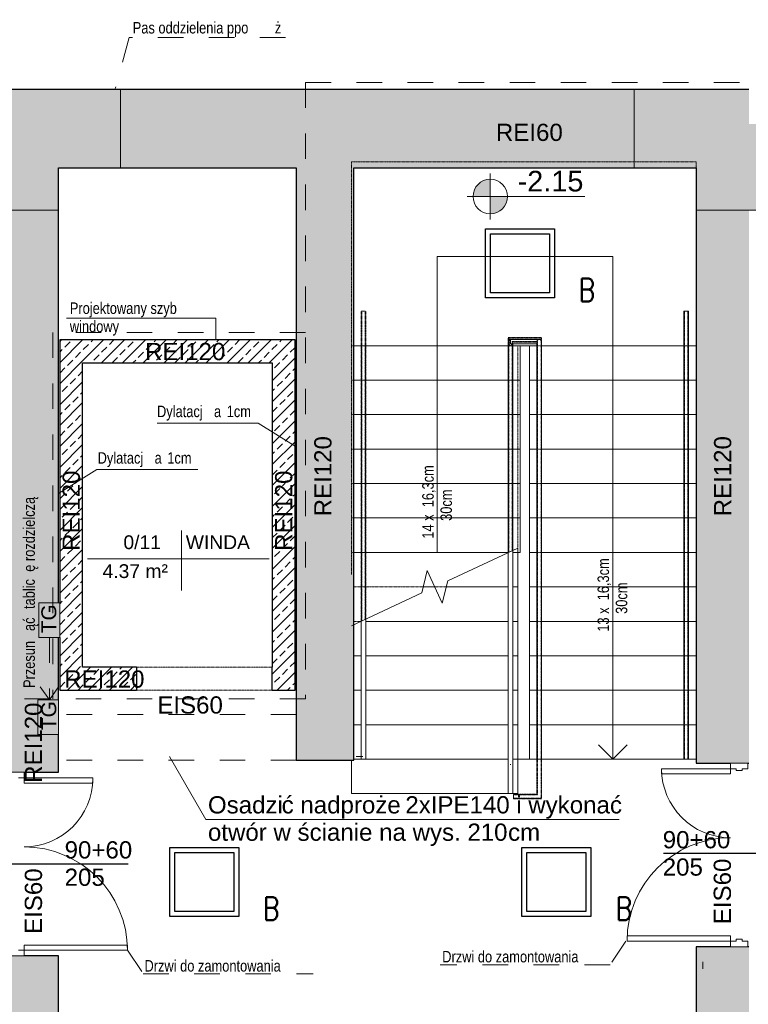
# Model space of a CAD drawing. Header units: centimetres. Extents: x 14504 to 44111, y -18976 to -7683.
# Tile 61 of 141: x 22762 to 23397, y -9552 to -8695. Entities that reach past the tile are written whole.
import ezdxf

# ---------------------------------------------------------------- set-up
doc = ezdxf.new("R2010")
doc.units = ezdxf.units.CM
doc.linetypes.add('Aligning Line 1_8_', pattern=[0.635, 0.3175, -0.3175])
doc.linetypes.add('Ponad', pattern=[0.396875, 0.238125, -0.15875])
for name, color, linetype, lineweight in [('A-AREA-IDEN', 4, 'Continuous', 9), ('A-DETL', 6, 'Continuous', 9), ('A-DETL-GENF', 92, 'Continuous', 9), ('A-DETL-MEDM', 33, 'Continuous', 25), ('A-DETL-THIN', 151, 'Continuous', 9), ('A-DOOR', 31, 'Continuous', 9), ('A-DOOR-FRAM', 31, 'Continuous', 18), ('A-FLOR', 192, 'Continuous', 9), ('A-FLOR-HRAL', 11, 'Continuous', 9), ('A-FLOR-HRAL-MBND', 5, 'Ponad', 9), ('A-WALL', 4, 'Continuous', 9), ('A-WALL-PATT', 111, 'Continuous', 25), ('G-ANNO-DIMS', 111, 'Continuous', 9), ('G-ANNO-TEXT', 8, 'Continuous', 9), ('IE inst', 1, 'Continuous', 50), ('S-STRS', 31, 'Continuous', 9), ('S-STRS-ANNO', 31, 'Continuous', 9), ('S-STRS-MBND', 31, 'Ponad', 9)]:
    doc.layers.add(name, color=color, linetype=linetype, lineweight=lineweight)
doc.styles.add('Arial', font='arial.ttf', dxfattribs={"height": 23.8125})
doc.styles.add('Arial_1', font='arial.ttf', dxfattribs={"height": 12})
doc.styles.add('Arial_2', font='arial.ttf', dxfattribs={"height": 18})
doc.styles.add('Arial_3', font='arial.ttf', dxfattribs={"width": 0.8, "height": 18})
doc.styles.add('Arial_4', font='arial.ttf', dxfattribs={"height": 10})
doc.styles.get("Standard").update_dxf_attribs({"font": 'romans.shx', "width": 0.8, "height": 20})
pattern_1 = [(45, (6556.392, 57.093), (-9.123799, 9.123799), []), (45, (6565.516, 57.093), (-9.123799, 9.123799), [6.452, -3.226])]

# ---------------------------------------------------------------- blocks, each defined once
blk = doc.blocks.new('Otwór drzwiowy - 118x223-651258-3_Poziom parteru')
at = {"layer": 'A-DETL-GENF', "linetype": 'Ponad'}
for p, q in [((58.18, 10), (-59.82, 10)), ((-59.82, -10), (58.18, -10))]:
    blk.add_line(p, q, dxfattribs=at)
at = {"layer": 'A-DETL-MEDM'}
for p, q in [((-59.82, 10), (-59.82, -10)), ((58.18, -10), (58.18, 10))]:
    blk.add_line(p, q, dxfattribs=at)
blk = doc.blocks.new('Poręcz - Poręcz-703287-3_Poziom parteru')
at = {"layer": 'A-FLOR-HRAL-MBND'}
for p, q in [((16631.58, -9029.17), (16659.66, -9029.17)), ((16631.58, -9035.71), (16631.58, -9029.17)), ((16631.58, -9029.17), (16659.66, -9029.17)), ((16631.58, -9035.71), (16631.58, -9029.17)), ((16631.58, -9029.17), (16659.66, -9029.17)), ((16631.58, -9035.71), (16631.58, -9029.17)), ((16631.58, -9029.17), (16659.66, -9029.17)), ((16631.58, -9035.71), (16631.58, -9029.17)), ((16631.58, -9215.66), (16631.58, -9035.71)), ((16631.58, -9215.66), (16631.58, -9035.71)), ((16631.58, -9215.66), (16631.58, -9035.71)), ((16631.58, -9215.66), (16631.58, -9035.71)), ((16634.58, -9032.17), (16656.66, -9032.17)), ((16634.58, -9035.71), (16634.58, -9032.17)), ((16634.58, -9032.17), (16656.66, -9032.17)), ((16634.58, -9035.71), (16634.58, -9032.17)), ((16634.58, -9032.17), (16656.66, -9032.17)), ((16634.58, -9035.71), (16634.58, -9032.17)), ((16634.58, -9032.17), (16656.66, -9032.17)), ((16634.58, -9035.71), (16634.58, -9032.17)), ((16634.58, -9214.26), (16634.58, -9035.71)), ((16634.58, -9214.26), (16634.58, -9035.71)), ((16634.58, -9214.26), (16634.58, -9035.71)), ((16634.58, -9214.26), (16634.58, -9035.71)), ((16656.66, -9032.17), (16656.66, -9395.71)), ((16656.66, -9032.17), (16656.66, -9395.71)), ((16656.66, -9032.17), (16656.66, -9395.71)), ((16656.66, -9032.17), (16656.66, -9395.71)), ((16659.66, -9029.17), (16659.66, -9395.71)), ((16659.66, -9029.17), (16659.66, -9395.71)), ((16659.66, -9029.17), (16659.66, -9395.71)), ((16659.66, -9029.17), (16659.66, -9395.71)), ((16656.66, -9395.71), (16656.66, -9426.75)), ((16656.66, -9395.71), (16656.66, -9426.75)), ((16656.66, -9395.71), (16656.66, -9426.75)), ((16656.66, -9395.71), (16656.66, -9426.75)), ((16659.66, -9395.71), (16659.66, -9429.75)), ((16659.66, -9395.71), (16659.66, -9429.75)), ((16659.66, -9395.71), (16659.66, -9429.75)), ((16659.66, -9395.71), (16659.66, -9429.75)), ((16635.62, -9429.75), (16635.62, -9426.75)), ((16656.66, -9426.75), (16635.62, -9426.75)), ((16635.62, -9429.75), (16635.62, -9426.75)), ((16656.66, -9426.75), (16635.62, -9426.75)), ((16635.62, -9429.75), (16635.62, -9426.75)), ((16656.66, -9426.75), (16635.62, -9426.75)), ((16635.62, -9429.75), (16635.62, -9426.75)), ((16656.66, -9426.75), (16635.62, -9426.75)), ((16659.66, -9429.75), (16635.62, -9429.75)), ((16659.66, -9429.75), (16635.62, -9429.75)), ((16659.66, -9429.75), (16635.62, -9429.75)), ((16659.66, -9429.75), (16635.62, -9429.75))]:
    blk.add_line(p, q, dxfattribs=at)
blk = doc.blocks.new('Poręcz - Poręcz-703291-3_Poziom parteru')
at = {"layer": 'A-FLOR-HRAL-MBND'}
for p, q in [((16503.66, -9005.71), (16506.66, -9005.71)), ((16503.66, -9035.71), (16503.66, -9005.71)), ((16503.66, -9005.71), (16506.66, -9005.71)), ((16503.66, -9035.71), (16503.66, -9005.71)), ((16503.66, -9005.71), (16506.66, -9005.71)), ((16503.66, -9035.71), (16503.66, -9005.71)), ((16503.66, -9005.71), (16506.66, -9005.71)), ((16503.66, -9035.71), (16503.66, -9005.71)), ((16506.66, -9035.71), (16506.66, -9005.71)), ((16506.66, -9035.71), (16506.66, -9005.71)), ((16506.66, -9035.71), (16506.66, -9005.71)), ((16506.66, -9035.71), (16506.66, -9005.71)), ((16503.66, -9275.31), (16503.66, -9035.71)), ((16503.66, -9275.31), (16503.66, -9035.71)), ((16503.66, -9275.31), (16503.66, -9035.71)), ((16503.66, -9275.31), (16503.66, -9035.71)), ((16506.66, -9273.91), (16506.66, -9035.71)), ((16506.66, -9273.91), (16506.66, -9035.71)), ((16506.66, -9273.91), (16506.66, -9035.71)), ((16506.66, -9273.91), (16506.66, -9035.71))]:
    blk.add_line(p, q, dxfattribs=at)
blk = doc.blocks.new('Typ poręczy górnej - Górna poręcz_wewnętrzny_-703303-3_Poziom parteru')
at = {"layer": 'A-FLOR-HRAL'}
for p, q in [((16631.08, -9396.3), (16631.08, -9425.71)), ((16635.08, -9425.71), (16635.08, -9396.3)), ((16632.87, -9400.46), (16633.29, -9400.46))]:
    blk.add_line(p, q, dxfattribs=at)
at = {"layer": 'A-FLOR-HRAL', "flags": 128}
blk.add_lwpolyline([(16633.29, -9425.71), (16633.08, -9425.71), (16632.88, -9425.71)], dxfattribs=at)
blk = doc.blocks.new('Typ poręczy górnej - Górna poręcz_wewnętrzny_-V14-3_Poziom parteru')
at = {"layer": 'A-FLOR-HRAL', "linetype": 'Ponad'}
for p, q in [((16631.08, -9028.67), (16660.16, -9028.67)), ((16631.08, -9035.71), (16631.08, -9028.67)), ((16631.08, -9215.89), (16631.08, -9035.71)), ((16635.08, -9032.67), (16656.16, -9032.67)), ((16635.08, -9035.71), (16635.08, -9032.67)), ((16635.08, -9214.02), (16635.08, -9035.71)), ((16656.16, -9032.67), (16656.16, -9395.71)), ((16660.16, -9028.67), (16660.16, -9395.71)), ((16656.16, -9395.71), (16656.16, -9426.25)), ((16660.16, -9395.71), (16660.16, -9430.25)), ((16635.62, -9430.25), (16635.62, -9426.25)), ((16656.16, -9426.25), (16635.62, -9426.25)), ((16660.16, -9430.25), (16635.62, -9430.25))]:
    blk.add_line(p, q, dxfattribs=at)
at = {"layer": 'A-FLOR-HRAL'}
for p, q in [((16635.08, -9214.02), (16631.08, -9215.89)), ((16631.08, -9425.71), (16631.08, -9215.89)), ((16635.08, -9425.71), (16635.08, -9214.02)), ((16631.08, -9425.71), (16635.08, -9425.71))]:
    blk.add_line(p, q, dxfattribs=at)
blk = doc.blocks.new('Typ poręczy górnej - Górna poręcz_wewnętrzny_-703317-3_Poziom parteru')
at = {"layer": 'A-FLOR-HRAL', "linetype": 'Ponad'}
for p, q in [((16503.16, -9005.71), (16507.16, -9005.71)), ((16503.16, -9035.71), (16503.16, -9005.71)), ((16507.16, -9035.71), (16507.16, -9005.71)), ((16503.16, -9275.54), (16503.16, -9035.71)), ((16507.16, -9273.67), (16507.16, -9035.71))]:
    blk.add_line(p, q, dxfattribs=at)
at = {"layer": 'A-FLOR-HRAL'}
for p, q in [((16507.16, -9273.67), (16503.16, -9275.54)), ((16503.16, -9395.71), (16503.16, -9275.54)), ((16507.16, -9395.71), (16507.16, -9273.67)), ((16503.16, -9395.71), (16507.16, -9395.71))]:
    blk.add_line(p, q, dxfattribs=at)
blk = doc.blocks.new('Poręcz - Poręcz-704087-3_Poziom parteru')
at = {"layer": 'A-FLOR-HRAL'}
for p, q in [((16631.58, -9030.67), (16632.1, -9030.67)), ((16631.58, -9032.81), (16631.58, -9030.67)), ((16634.58, -9035.44), (16634.58, -9034.17))]:
    blk.add_line(p, q, dxfattribs=at)
blk = doc.blocks.new('Typ poręczy górnej - Górna poręcz_wewnętrzny_-704103-3_Poziom parteru')
at = {"layer": 'A-FLOR-HRAL'}
for p, q in [((16631.08, -9033), (16631.08, -9215.71)), ((16658.16, -9030.17), (16632.29, -9030.17)), ((16635.8, -9034.17), (16656.16, -9034.17)), ((16656.16, -9032.17), (16656.16, -9395.71)), ((16660.16, -9395.71), (16660.16, -9032.17)), ((16635.08, -9214.02), (16635.08, -9036.5))]:
    blk.add_line(p, q, dxfattribs=at)
at = {"layer": 'A-FLOR-HRAL', "flags": 128}
for points in [[(16633.08, -9033.79), (16632.56, -9033.37), (16632.08, -9033.04), (16631.67, -9032.83), (16631.35, -9032.75), (16631.15, -9032.81), (16631.08, -9033)], [(16631.08, -9033), (16631.15, -9033.31), (16631.35, -9033.72), (16631.67, -9034.19), (16632.08, -9034.71), (16632.56, -9035.23), (16633.08, -9035.71), (16633.29, -9035.89)], [(16633.29, -9032.41), (16633.08, -9032.17), (16632.66, -9031.66), (16632.34, -9031.17), (16632.13, -9030.76), (16632.05, -9030.44), (16632.1, -9030.24), (16632.29, -9030.17)], [(16634.77, -9035.72), (16634.5, -9035.31), (16634.08, -9034.79), (16633.6, -9034.27)], [(16658.16, -9030.17), (16657.64, -9030.24), (16657.16, -9030.44), (16656.75, -9030.76), (16656.43, -9031.17), (16656.23, -9031.66), (16656.16, -9032.17)], [(16656.16, -9032.17), (16656.23, -9031.66), (16656.43, -9031.17), (16656.75, -9030.76), (16657.16, -9030.44), (16657.64, -9030.24), (16658.16, -9030.17), (16658.68, -9030.24), (16659.16, -9030.44), (16659.58, -9030.76)], [(16659.58, -9030.76), (16659.16, -9030.44), (16658.68, -9030.24), (16658.16, -9030.17)], [(16658.37, -9395.71), (16658.16, -9395.71), (16657.96, -9395.71)]]:
    blk.add_lwpolyline(points, dxfattribs=at)
blk = doc.blocks.new('Typ poręczy górnej - Górna poręcz_wewnętrzny_-V15-3_Poziom parteru')
at = {"layer": 'A-FLOR-HRAL'}
for p, q in [((16631.08, -9035.71), (16635.08, -9035.71)), ((16631.08, -9215.71), (16631.08, -9035.71)), ((16633.08, -9030.17), (16633.08, -9034.17)), ((16633.08, -9030.17), (16660.16, -9030.17)), ((16633.08, -9034.17), (16656.16, -9034.17)), ((16635.08, -9214.02), (16635.08, -9035.71)), ((16656.16, -9034.17), (16656.16, -9395.71)), ((16660.16, -9030.17), (16660.16, -9395.71)), ((16631.08, -9215.71), (16631.46, -9215.71)), ((16660.16, -9395.71), (16656.16, -9395.71))]:
    blk.add_line(p, q, dxfattribs=at)
blk = doc.blocks.new('Typ poręczy górnej - Górna poręcz_wewnętrzny_-704117-3_Poziom parteru')
at = {"layer": 'A-FLOR-HRAL'}
for p, q in [((16784.08, -9005.71), (16784.08, -9036.68)), ((16788.08, -9036.68), (16788.08, -9005.71)), ((16784.08, -9036.68), (16784.08, -9395.71)), ((16788.08, -9395.71), (16788.08, -9036.68))]:
    blk.add_line(p, q, dxfattribs=at)
at = {"layer": 'A-FLOR-HRAL', "flags": 128}
for points in [[(16785.88, -9005.71), (16786.08, -9005.71), (16786.29, -9005.71)], [(16786.29, -9395.71), (16786.08, -9395.71), (16785.88, -9395.71)]]:
    blk.add_lwpolyline(points, dxfattribs=at)
blk = doc.blocks.new('Typ poręczy górnej - Górna poręcz_wewnętrzny_-V16-3_Poziom parteru')
at = {"layer": 'A-FLOR-HRAL'}
for p, q in [((16788.08, -9005.71), (16784.08, -9005.71)), ((16784.08, -9005.71), (16784.08, -9395.71)), ((16788.08, -9005.71), (16788.08, -9395.71)), ((16788.08, -9395.71), (16784.08, -9395.71))]:
    blk.add_line(p, q, dxfattribs=at)
blk = doc.blocks.new('Poręcz - Poręcz-712260-3_Poziom parteru')
at = {"layer": 'A-FLOR-HRAL-MBND'}
for p, q in [((16784.58, -9005.71), (16784.58, -9035.71)), ((16784.58, -9005.71), (16784.58, -9035.71)), ((16784.58, -9005.71), (16784.58, -9035.71)), ((16784.58, -9005.71), (16784.58, -9035.71)), ((16787.58, -9005.71), (16787.58, -9035.71)), ((16787.58, -9005.71), (16787.58, -9035.71)), ((16787.58, -9005.71), (16787.58, -9035.71)), ((16787.58, -9005.71), (16787.58, -9035.71)), ((16784.58, -9035.71), (16784.58, -9395.71)), ((16784.58, -9035.71), (16784.58, -9395.71)), ((16784.58, -9035.71), (16784.58, -9395.71)), ((16784.58, -9035.71), (16784.58, -9395.71)), ((16787.58, -9035.71), (16787.58, -9395.71)), ((16787.58, -9035.71), (16787.58, -9395.71)), ((16787.58, -9035.71), (16787.58, -9395.71)), ((16787.58, -9035.71), (16787.58, -9395.71)), ((16787.58, -9395.71), (16784.58, -9395.71)), ((16787.58, -9395.71), (16784.58, -9395.71)), ((16787.58, -9395.71), (16784.58, -9395.71)), ((16787.58, -9395.71), (16784.58, -9395.71))]:
    blk.add_line(p, q, dxfattribs=at)
blk = doc.blocks.new('Etyk_pom_1_mala - Etyk_pom_1_mala-219433-3_Poziom parteru')
at = {"layer": 'A-AREA-IDEN'}
for p, q in [((-0.0958, 0.1444), (-0.0958, -0.3781)), ((-0.9154, -0.1015), (0.6661, -0.1015))]:
    blk.add_line(p, q, dxfattribs=at)

msp = doc.modelspace()

# ---------------------------------------------------------------- hatches: boundary and pattern name
at = {"layer": 'A-DETL-GENF', "transparency": 33554508}
for color, points in [(1, [(22751.06, -8860.62), (22796.01, -8860.62), (22796.01, -8823.62), (22850.01, -8823.62), (22850.01, -8755.62), (22750.01, -8755.62), (22750.01, -8785.62), (22650.01, -8785.62), (22650.01, -8860.62), (22750.01, -8860.62)]), (1, [(23354.63, -8860.62), (23497.01, -8860.62), (23497.01, -8785.62), (23397.01, -8785.62), (23397.01, -8755.62), (23297.01, -8755.62), (23297.01, -8823.62), (23351.01, -8823.62), (23351.01, -8860.62)]), (7, [(22781.2, -9232.63), (22797.02, -9232.63), (22797.02, -9202.63), (22779.02, -9202.63), (22779.02, -9232.63)]), (7, [(22796.02, -9317), (22796.01, -9287), (22778.02, -9287), (22778.02, -9317), (22796.01, -9317)])]:
    msp.add_hatch(color=color, dxfattribs=at).paths.add_polyline_path(points)
at = {"layer": 'A-WALL-PATT', "lineweight": 9, "transparency": 33554610}
for points in [[(23003.01, -8823.62), (23297.01, -8823.62), (23297.01, -8755.62), (22850.01, -8755.62), (22850.01, -8823.62)], [(23003.01, -9339.62), (23053.01, -9339.62), (23053.01, -8823.62), (23003.01, -8823.62), (23003.01, -9169.82)]]:
    msp.add_hatch(color=256, dxfattribs=at).paths.add_polyline_path(points)
h = msp.add_hatch(color=256, dxfattribs=at)
h.paths.add_polyline_path([(22750.01, -10283.4), (22796.01, -10283.4), (22796.01, -9510.01), (22750.01, -9510.01), (22750.01, -10268.62)])
h.paths.add_polyline_path([(22793.56, -9350.01), (22796.01, -9350.01), (22796.01, -9317), (22778.02, -9317), (22778.02, -9287), (22796.01, -9287), (22796.01, -9232.63), (22779.02, -9232.63), (22779.02, -9202.63), (22796.01, -9202.63), (22796.01, -8860.62), (22750.01, -8860.62), (22750.01, -8973.62), (22751.65, -8973.62), (22751.65, -8975.62), (22750.01, -8975.62), (22750.01, -8985.62), (22751.65, -8985.62), (22751.65, -8987.62), (22750.01, -8987.62), (22750.01, -9350.01), (22766.01, -9350.01)])
h = msp.add_hatch(color=256, dxfattribs=at)
h.paths.add_polyline_path([(23381.01, -10358.4), (23397.01, -10358.4), (23397.01, -9502.01), (23351.01, -9502.01), (23351.01, -10358.4), (23367.21, -10358.4)])
h.paths.add_polyline_path([(23391.09, -9342.01), (23397.01, -9342.01), (23397.01, -8860.62), (23351.01, -8860.62), (23351.01, -9342.01), (23385.99, -9342.01)])
h = msp.add_hatch(dxfattribs=at)
h.set_pattern_fill('FP_1', color=256, style=0, pattern_type=2)
h.set_pattern_definition(pattern_1)
h.paths.add_polyline_path([(22797.02, -9278.62), (22817.02, -9278.62), (22817.02, -8973.62), (22797.02, -8973.62), (22797.02, -9232.63)])
h = msp.add_hatch(dxfattribs=at)
h.set_pattern_fill('FP_1', color=256, style=0, pattern_type=2)
h.set_pattern_definition(pattern_1)
h.paths.add_polyline_path([(23002.02, -8993.62), (23002.02, -8973.62), (22817.02, -8973.62), (22817.02, -8993.62), (22982.02, -8993.62)])
h = msp.add_hatch(dxfattribs=at)
h.set_pattern_fill('FP_1', color=256, style=0, pattern_type=2)
h.set_pattern_definition(pattern_1)
h.paths.add_polyline_path([(23002.02, -9258.62), (23002.02, -8993.62), (22982.02, -8993.62), (22982.02, -9258.62), (22984.01, -9258.62)])
h = msp.add_hatch(dxfattribs=at)
h.set_pattern_fill('FP_1', color=256, style=0, pattern_type=2)
h.set_pattern_definition(pattern_1)
h.paths.add_polyline_path([(22982.02, -9278.62), (23002.02, -9278.62), (23002.02, -9258.62), (22982.02, -9258.62)])
h.paths.add_polyline_path([(22817.02, -9278.62), (22864.02, -9278.62), (22864.02, -9258.62), (22817.02, -9258.62)])
at = {"layer": 'G-ANNO-DIMS'}
h = msp.add_hatch(color=256, dxfattribs=at)
edge = h.paths.add_edge_path()
edge.add_arc((23171.85, -8848.7), 15, 90, 180)
edge.add_line((23156.85, -8848.7), (23171.85, -8848.7))
edge.add_line((23171.85, -8848.7), (23171.85, -8833.7))
h = msp.add_hatch(color=256, dxfattribs=at)
edge = h.paths.add_edge_path()
edge.add_arc((23171.85, -8848.7), 15, 270, 360)
edge.add_line((23186.85, -8848.7), (23171.85, -8848.7))
edge.add_line((23171.85, -8848.7), (23171.85, -8863.7))

# ---------------------------------------------------------------- linework, layer by layer
at = {"layer": 'A-DETL', "linetype": 'Aligning Line 1_8_', "ltscale": 70}
for p, q in [((22857.64, -8710.33), (22845.14, -8755.62)), ((22993.64, -8710.33), (22857.64, -8710.33)), ((23011.01, -8749.33), (23403.46, -8749.33)), ((23011.01, -8749.33), (23011.01, -9286.12)), ((23297.01, -8755.62), (23297.01, -8823.62)), ((23011.01, -8966.99), (22791.01, -8966.99)), ((22791.01, -8966.99), (22791.01, -9286.12)), ((22788.02, -9232.63), (22788.02, -9287)), ((22788.02, -9287), (22780.02, -9275.57)), ((22788.02, -9287), (22796.02, -9275.57)), ((23011.01, -9286.12), (22743.46, -9286.12)), ((23003.01, -9299.62), (22797.01, -9299.62)), ((23003.01, -9339.62), (22797.01, -9339.62)), ((23290.01, -9497.01), (23276.25, -9517.38)), ((22856.01, -9505.01), (22869.78, -9525.38)), ((23276.25, -9517.68), (23128.25, -9517.68)), ((22869.78, -9525.68), (23017.78, -9525.68))]:
    msp.add_line(p, q, dxfattribs=at)
at = {"layer": 'A-DETL-MEDM'}
for p, q in [((23322.81, -9420.55), (23433.81, -9420.55)), ((22856.78, -9430.01), (22745.78, -9430.01))]:
    msp.add_line(p, q, dxfattribs=at)
at = {"layer": 'A-DETL-THIN'}
for p, q in [((22850.01, -8755.62), (22750.01, -8755.62)), ((22850.01, -8823.62), (22850.01, -8755.62)), ((23397.01, -8755.62), (23297.01, -8755.62)), ((23297.01, -8755.62), (23297.01, -8823.62)), ((22796.01, -8860.62), (22796.01, -8823.62)), ((22796.01, -8823.62), (22850.01, -8823.62)), ((23297.01, -8823.62), (23351.01, -8823.62)), ((23351.01, -8823.62), (23351.01, -8860.62)), ((22650.01, -8860.62), (22796.01, -8860.62)), ((23351.01, -8860.62), (23497.01, -8860.62)), ((22932.86, -8954.53), (22802.86, -8954.53)), ((22932.86, -8954.53), (22932.86, -8973.62)), ((22969.75, -9045.91), (22881.75, -9045.91)), ((22969.75, -9045.91), (23003.02, -9066.7)), ((22829.28, -9086.41), (22796.02, -9107.2)), ((22829.28, -9086.41), (22917.28, -9086.41)), ((22779.02, -9202.63), (22779.02, -9232.63)), ((22797.02, -9202.63), (22779.02, -9202.63)), ((22797.02, -9232.63), (22797.02, -9202.63)), ((22779.02, -9232.63), (22797.02, -9232.63)), ((22778.02, -9287), (22778.02, -9317)), ((22796.02, -9287), (22778.02, -9287)), ((22796.02, -9317), (22796.02, -9287)), ((22778.02, -9317), (22796.02, -9317)), ((22924.18, -9391.15), (22892.56, -9336.4)), ((23061.01, -9336.4), (23055.01, -9336.4)), ((22924.18, -9391.15), (23284.18, -9391.15)), ((23357.01, -9521.22), (23357.01, -9515.22))]:
    msp.add_line(p, q, dxfattribs=at)
at = {"layer": 'A-DOOR', "color": 94, "lineweight": 18}
for p, q in [((23321.01, -9347.01), (23321.01, -9351.51)), ((23381.01, -9347.01), (23321.01, -9347.01)), ((23321.01, -9351.51), (23381.01, -9351.51)), ((23381.01, -9351.51), (23381.01, -9347.01)), ((22766.01, -9355.01), (22826.01, -9355.01)), ((22766.01, -9359.51), (22766.01, -9355.01)), ((22826.01, -9359.51), (22766.01, -9359.51)), ((22826.01, -9355.01), (22826.01, -9359.51)), ((23291.01, -9497.01), (23291.01, -9492.51)), ((23381.01, -9492.51), (23381.01, -9497.01)), ((22766.01, -9500.51), (22766.01, -9505.01)), ((22856.01, -9505.01), (22856.01, -9500.51))]:
    msp.add_line(p, q, dxfattribs=at)
at = {"layer": 'A-DOOR', "lineweight": 18}
for p, q in [((23291.01, -9492.51), (23381.01, -9492.51)), ((23381.01, -9497.01), (23291.01, -9497.01)), ((22856.01, -9500.51), (22766.01, -9500.51)), ((22766.01, -9505.01), (22856.01, -9505.01))]:
    msp.add_line(p, q, dxfattribs=at)
at = {"layer": 'A-DOOR', "color": 84}
for centre, start, end in [((23381.01, -9347.01), 180, 270), ((22766.01, -9355.01), 270, 0)]:
    msp.add_arc(centre, 60, start, end, dxfattribs=at)
at = {"layer": 'A-DOOR'}
for centre, start, end in [((23381.01, -9497.01), 90, 180), ((22766.01, -9505.01), 0, 90)]:
    msp.add_arc(centre, 90, start, end, dxfattribs=at)
at = {"layer": 'A-DOOR-FRAM', "color": 94}
for p, q in [((23396.01, -9342.01), (23381.01, -9342.01)), ((23381.01, -9342.01), (23381.01, -9347.01)), ((23396.01, -9347.01), (23396.01, -9342.01)), ((22751.01, -9350.01), (22766.01, -9350.01)), ((22766.01, -9350.01), (22766.01, -9355.01)), ((23381.01, -9347.01), (23385.99, -9347.01)), ((23385.99, -9347.01), (23385.99, -9348.6)), ((23385.99, -9348.6), (23391.09, -9348.6)), ((23391.09, -9348.6), (23391.09, -9347.01)), ((23391.09, -9347.01), (23396.01, -9347.01)), ((22766.01, -9355.01), (22761.04, -9355.01)), ((23381.01, -9497.01), (23381.01, -9502.01)), ((23385.99, -9497.01), (23381.01, -9497.01)), ((23391.09, -9495.42), (23385.99, -9495.42)), ((23385.99, -9495.42), (23385.99, -9497.01)), ((23391.09, -9497.01), (23391.09, -9495.42)), ((23396.01, -9497.01), (23391.09, -9497.01)), ((23396.01, -9502.01), (23396.01, -9497.01)), ((22761.04, -9505.01), (22766.01, -9505.01)), ((22766.01, -9505.01), (22766.01, -9510.01)), ((23381.01, -9502.01), (23396.01, -9502.01)), ((22766.01, -9510.01), (22751.01, -9510.01))]:
    msp.add_line(p, q, dxfattribs=at)
at = {"layer": 'A-FLOR'}
for p, q in [((23212.55, -9338.62), (23196.01, -9338.62)), ((23340.47, -9338.62), (23216.55, -9338.62)), ((23351.01, -9338.62), (23344.47, -9338.62))]:
    msp.add_line(p, q, dxfattribs=at)
at = {"layer": 'A-WALL', "lineweight": 25}
for p, q in [((23397.01, -8755.62), (22750.01, -8755.62)), ((22796.01, -9202.63), (22796.01, -8823.62)), ((22796.01, -8823.62), (23003.01, -8823.62)), ((23003.01, -8823.62), (23003.01, -9339.62)), ((23053.01, -9339.62), (23053.01, -8823.62)), ((23053.01, -8823.62), (23351.01, -8823.62)), ((23351.01, -8823.62), (23351.01, -9342.01)), ((22797.02, -8973.62), (22797.02, -9202.63)), ((23002.02, -8973.62), (22797.02, -8973.62)), ((23002.02, -9278.62), (23002.02, -8973.62)), ((22817.02, -9258.62), (22817.02, -8993.62)), ((22817.02, -8993.62), (22982.02, -8993.62)), ((22982.02, -8993.62), (22982.02, -9258.62)), ((22796.01, -9287), (22796.01, -9232.63)), ((22797.02, -9232.63), (22797.02, -9278.62)), ((22864.02, -9258.62), (22817.02, -9258.62)), ((22797.02, -9278.62), (22864.02, -9278.62)), ((22982.02, -9278.62), (23002.02, -9278.62)), ((22796.01, -9350.01), (22796.01, -9317)), ((23003.01, -9339.62), (23053.01, -9339.62)), ((23351.01, -9342.01), (23381.01, -9342.01)), ((23396.01, -9342.01), (23397.01, -9342.01)), ((22766.01, -9350.01), (22796.01, -9350.01)), ((23351.01, -9502.01), (23351.01, -9880.4)), ((23381.01, -9502.01), (23351.01, -9502.01)), ((23397.01, -9502.01), (23396.01, -9502.01)), ((22796.01, -9510.01), (22766.01, -9510.01)), ((22796.01, -9880.4), (22796.01, -9510.01))]:
    msp.add_line(p, q, dxfattribs=at)
at = {"layer": 'G-ANNO-DIMS'}
for p, q in [((23171.85, -8828.7), (23171.85, -8868.7)), ((23171.85, -8848.7), (23171.85, -8833.7)), ((23191.85, -8848.7), (23151.85, -8848.7)), ((23156.85, -8848.7), (23171.85, -8848.7)), ((23186.85, -8848.7), (23171.85, -8848.7)), ((23171.85, -8848.7), (23171.85, -8863.7)), ((23171.85, -8848.7), (23193.18, -8848.7)), ((23193.18, -8848.7), (23254.23, -8848.7))]:
    msp.add_line(p, q, dxfattribs=at)
for start, end in [(90, 180), (0, 90), (180, 270), (270, 0)]:
    msp.add_arc((23171.85, -8848.7), 15, start, end, dxfattribs=at)
at = {"layer": 'IE inst', "lineweight": -3}
for points in [[(23227.75, -8936.96), (23167.68, -8936.96), (23167.68, -8876.96), (23227.75, -8876.96)], [(23223.39, -8932.61), (23172.04, -8932.61), (23172.04, -8881.31), (23223.39, -8881.31)], [(22952.98, -9475.53), (22892.91, -9475.53), (22892.91, -9415.53), (22952.98, -9415.53)], [(22948.62, -9471.18), (22897.27, -9471.18), (22897.27, -9419.88), (22948.62, -9419.88)], [(23259.31, -9475.53), (23199.25, -9475.53), (23199.25, -9415.53), (23259.31, -9415.53)], [(23254.95, -9471.18), (23203.6, -9471.18), (23203.6, -9419.88), (23254.95, -9419.88)]]:
    msp.add_lwpolyline(points, close=True, dxfattribs=at)
at = {"layer": 'S-STRS'}
for p, q in [((23053.01, -8978.62), (23187.47, -8978.62)), ((23191.47, -8978.62), (23198.01, -8978.62)), ((23198.01, -8978.62), (23206.01, -8978.62)), ((23198.01, -9008.62), (23198.01, -8978.62)), ((23212.55, -8978.62), (23206.01, -8978.62)), ((23206.01, -8978.62), (23206.01, -9008.62)), ((23340.47, -8978.62), (23216.55, -8978.62)), ((23351.01, -8978.62), (23344.47, -8978.62)), ((23053.01, -9008.62), (23187.47, -9008.62)), ((23191.47, -9008.62), (23198.01, -9008.62)), ((23198.01, -9038.62), (23198.01, -9008.62)), ((23206.01, -9008.62), (23206.01, -9038.62)), ((23212.55, -9008.62), (23206.01, -9008.62)), ((23340.47, -9008.62), (23216.55, -9008.62)), ((23351.01, -9008.62), (23344.47, -9008.62)), ((23053.01, -9038.62), (23187.47, -9038.62)), ((23191.47, -9038.62), (23198.01, -9038.62)), ((23198.01, -9068.62), (23198.01, -9038.62)), ((23206.01, -9038.62), (23206.01, -9068.62)), ((23212.55, -9038.62), (23206.01, -9038.62)), ((23340.47, -9038.62), (23216.55, -9038.62)), ((23351.01, -9038.62), (23344.47, -9038.62)), ((23053.01, -9068.62), (23187.47, -9068.62)), ((23191.47, -9068.62), (23198.01, -9068.62)), ((23198.01, -9098.62), (23198.01, -9068.62)), ((23206.01, -9068.62), (23206.01, -9098.62)), ((23212.55, -9068.62), (23206.01, -9068.62)), ((23340.47, -9068.62), (23216.55, -9068.62)), ((23351.01, -9068.62), (23344.47, -9068.62)), ((23053.01, -9098.62), (23187.47, -9098.62)), ((23191.47, -9098.62), (23198.01, -9098.62)), ((23198.01, -9128.62), (23198.01, -9098.62)), ((23206.01, -9098.62), (23206.01, -9128.62)), ((23212.55, -9098.62), (23206.01, -9098.62)), ((23340.47, -9098.62), (23216.55, -9098.62)), ((23351.01, -9098.62), (23344.47, -9098.62)), ((23053.01, -9128.62), (23187.47, -9128.62)), ((23191.47, -9128.62), (23198.01, -9128.62)), ((23198.01, -9158.62), (23198.01, -9128.62)), ((23206.01, -9128.62), (23206.01, -9158.62)), ((23212.55, -9128.62), (23206.01, -9128.62)), ((23340.47, -9128.62), (23216.55, -9128.62)), ((23351.01, -9128.62), (23344.47, -9128.62)), ((23196.01, -9158.62), (23196.01, -9154.81)), ((23053.01, -9158.62), (23187.47, -9158.62)), ((23191.47, -9158.62), (23196.01, -9158.62)), ((23196.01, -9188.62), (23196.01, -9158.62)), ((23196.01, -9158.62), (23198.01, -9158.62)), ((23206.01, -9158.62), (23206.01, -9188.62)), ((23212.55, -9158.62), (23206.01, -9158.62)), ((23340.47, -9158.62), (23216.55, -9158.62)), ((23351.01, -9158.62), (23344.47, -9158.62)), ((23113.47, -9188.62), (23123.51, -9188.62)), ((23133.56, -9188.62), (23187.47, -9188.62)), ((23191.47, -9188.62), (23196.01, -9188.62)), ((23196.01, -9218.62), (23196.01, -9188.62)), ((23206.01, -9188.62), (23206.01, -9218.62)), ((23212.55, -9188.62), (23206.01, -9188.62)), ((23340.47, -9188.62), (23216.55, -9188.62)), ((23351.01, -9188.62), (23344.47, -9188.62)), ((23059.18, -9218.62), (23059.55, -9218.62)), ((23063.55, -9218.62), (23187.47, -9218.62)), ((23191.47, -9218.62), (23196.01, -9218.62)), ((23196.01, -9248.62), (23196.01, -9218.62)), ((23206.01, -9218.62), (23206.01, -9248.62)), ((23212.55, -9218.62), (23206.01, -9218.62)), ((23340.47, -9218.62), (23216.55, -9218.62)), ((23351.01, -9218.62), (23344.47, -9218.62)), ((23053.01, -9248.62), (23059.55, -9248.62)), ((23063.55, -9248.62), (23187.47, -9248.62)), ((23191.47, -9248.62), (23196.01, -9248.62)), ((23196.01, -9278.62), (23196.01, -9248.62)), ((23206.01, -9248.62), (23206.01, -9278.62)), ((23212.55, -9248.62), (23206.01, -9248.62)), ((23340.47, -9248.62), (23216.55, -9248.62)), ((23351.01, -9248.62), (23344.47, -9248.62)), ((23053.01, -9278.62), (23059.55, -9278.62)), ((23063.55, -9278.62), (23187.47, -9278.62)), ((23191.47, -9278.62), (23196.01, -9278.62)), ((23196.01, -9308.62), (23196.01, -9278.62)), ((23206.01, -9278.62), (23206.01, -9308.62)), ((23212.55, -9278.62), (23206.01, -9278.62)), ((23340.47, -9278.62), (23216.55, -9278.62)), ((23351.01, -9278.62), (23344.47, -9278.62)), ((23053.01, -9308.62), (23059.55, -9308.62)), ((23063.55, -9308.62), (23187.47, -9308.62)), ((23191.47, -9308.62), (23196.01, -9308.62)), ((23196.01, -9338.62), (23196.01, -9308.62)), ((23206.01, -9308.62), (23206.01, -9338.62)), ((23212.55, -9308.62), (23206.01, -9308.62)), ((23340.47, -9308.62), (23216.55, -9308.62)), ((23351.01, -9308.62), (23344.47, -9308.62)), ((23051.01, -9368.62), (23051.01, -9339.62)), ((23053.01, -9338.62), (23059.55, -9338.62)), ((23063.55, -9338.62), (23187.47, -9338.62)), ((23191.47, -9338.62), (23196.01, -9338.62)), ((23196.01, -9368.62), (23196.01, -9338.62)), ((23212.55, -9338.62), (23206.01, -9338.62)), ((23340.47, -9338.62), (23216.55, -9338.62)), ((23351.01, -9338.62), (23344.47, -9338.62)), ((23051.01, -9368.62), (23187.47, -9368.62)), ((23191.47, -9368.62), (23196.01, -9368.62))]:
    msp.add_line(p, q, dxfattribs=at)
at = {"layer": 'S-STRS', "linetype": 'Ponad'}
for p, q in [((23053.01, -8978.62), (23187.47, -8978.62)), ((23191.47, -8978.62), (23198.01, -8978.62)), ((23212.55, -8978.62), (23206.01, -8978.62)), ((23340.47, -8978.62), (23216.55, -8978.62)), ((23351.01, -8978.62), (23344.47, -8978.62)), ((23053.01, -9008.62), (23187.47, -9008.62)), ((23191.47, -9008.62), (23198.01, -9008.62)), ((23212.55, -9008.62), (23206.01, -9008.62)), ((23340.47, -9008.62), (23216.55, -9008.62)), ((23351.01, -9008.62), (23344.47, -9008.62)), ((23053.01, -9038.62), (23187.47, -9038.62)), ((23191.47, -9038.62), (23198.01, -9038.62)), ((23212.55, -9038.62), (23206.01, -9038.62)), ((23340.47, -9038.62), (23216.55, -9038.62)), ((23351.01, -9038.62), (23344.47, -9038.62)), ((23053.01, -9068.62), (23187.47, -9068.62)), ((23191.47, -9068.62), (23198.01, -9068.62)), ((23212.55, -9068.62), (23206.01, -9068.62)), ((23340.47, -9068.62), (23216.55, -9068.62)), ((23351.01, -9068.62), (23344.47, -9068.62)), ((23053.01, -9098.62), (23187.47, -9098.62)), ((23191.47, -9098.62), (23198.01, -9098.62)), ((23212.55, -9098.62), (23206.01, -9098.62)), ((23340.47, -9098.62), (23216.55, -9098.62)), ((23351.01, -9098.62), (23344.47, -9098.62)), ((23053.01, -9128.62), (23187.47, -9128.62)), ((23191.47, -9128.62), (23198.01, -9128.62)), ((23212.55, -9128.62), (23206.01, -9128.62)), ((23340.47, -9128.62), (23216.55, -9128.62)), ((23351.01, -9128.62), (23344.47, -9128.62)), ((23053.01, -9158.62), (23187.47, -9158.62)), ((23191.47, -9158.62), (23196.01, -9158.62)), ((23196.01, -9158.62), (23198.01, -9158.62)), ((23212.55, -9158.62), (23206.01, -9158.62)), ((23340.47, -9158.62), (23216.55, -9158.62)), ((23351.01, -9158.62), (23344.47, -9158.62)), ((23113.47, -9188.62), (23123.51, -9188.62)), ((23133.56, -9188.62), (23187.47, -9188.62)), ((23191.47, -9188.62), (23196.01, -9188.62)), ((23212.55, -9188.62), (23206.01, -9188.62)), ((23340.47, -9188.62), (23216.55, -9188.62)), ((23351.01, -9188.62), (23344.47, -9188.62)), ((23059.18, -9218.62), (23059.55, -9218.62)), ((23063.55, -9218.62), (23187.47, -9218.62)), ((23191.47, -9218.62), (23196.01, -9218.62)), ((23212.55, -9218.62), (23206.01, -9218.62)), ((23340.47, -9218.62), (23216.55, -9218.62)), ((23351.01, -9218.62), (23344.47, -9218.62)), ((23053.01, -9248.62), (23059.55, -9248.62)), ((23063.55, -9248.62), (23187.47, -9248.62)), ((23191.47, -9248.62), (23196.01, -9248.62)), ((23212.55, -9248.62), (23206.01, -9248.62)), ((23340.47, -9248.62), (23216.55, -9248.62)), ((23351.01, -9248.62), (23344.47, -9248.62)), ((23053.01, -9278.62), (23059.55, -9278.62)), ((23063.55, -9278.62), (23187.47, -9278.62)), ((23191.47, -9278.62), (23196.01, -9278.62)), ((23212.55, -9278.62), (23206.01, -9278.62)), ((23340.47, -9278.62), (23216.55, -9278.62)), ((23351.01, -9278.62), (23344.47, -9278.62)), ((23053.01, -9308.62), (23059.55, -9308.62)), ((23063.55, -9308.62), (23187.47, -9308.62)), ((23191.47, -9308.62), (23196.01, -9308.62)), ((23212.55, -9308.62), (23206.01, -9308.62)), ((23340.47, -9308.62), (23216.55, -9308.62)), ((23351.01, -9308.62), (23344.47, -9308.62)), ((23053.01, -9338.62), (23059.55, -9338.62)), ((23063.55, -9338.62), (23187.47, -9338.62)), ((23191.47, -9338.62), (23196.01, -9338.62)), ((23051.01, -9368.62), (23187.47, -9368.62)), ((23191.47, -9368.62), (23196.01, -9368.62))]:
    msp.add_line(p, q, dxfattribs=at)
at = {"layer": 'S-STRS-ANNO'}
for p, q in [((23125.51, -8900.87), (23278.51, -8900.87)), ((23125.51, -8978.62), (23125.51, -8900.87)), ((23278.51, -8900.87), (23278.51, -8978.62)), ((23125.51, -9008.62), (23125.51, -8978.62)), ((23278.51, -8978.62), (23278.51, -9008.62)), ((23125.51, -9038.62), (23125.51, -9008.62)), ((23278.51, -9008.62), (23278.51, -9038.62)), ((23125.51, -9068.62), (23125.51, -9038.62)), ((23278.51, -9038.62), (23278.51, -9068.62)), ((23125.51, -9098.62), (23125.51, -9068.62)), ((23278.51, -9068.62), (23278.51, -9098.62)), ((23125.51, -9128.62), (23125.51, -9098.62)), ((23278.51, -9098.62), (23278.51, -9128.62)), ((23125.51, -9158.62), (23125.51, -9128.62)), ((23278.51, -9128.62), (23278.51, -9158.62)), ((23278.51, -9158.62), (23278.51, -9188.62)), ((23278.51, -9188.62), (23278.51, -9218.62)), ((23278.51, -9218.62), (23278.51, -9248.62)), ((23278.51, -9248.62), (23278.51, -9278.62)), ((23278.51, -9278.62), (23278.51, -9308.62)), ((23278.51, -9308.62), (23278.51, -9338.62)), ((23278.51, -9338.62), (23266.01, -9326.12)), ((23278.51, -9338.62), (23291.01, -9326.12))]:
    msp.add_line(p, q, dxfattribs=at)
at = {"layer": 'S-STRS-MBND'}
for p, q in [((23051.01, -8818.62), (23051.01, -8978.62)), ((23351.01, -8818.62), (23051.01, -8818.62)), ((23351.01, -8978.62), (23351.01, -8818.62)), ((23051.01, -8978.62), (23196.01, -8978.62)), ((23051.01, -9177.71), (23051.01, -8978.62)), ((23051.01, -8978.62), (23196.01, -8978.62)), ((23196.01, -8978.62), (23206.01, -8978.62)), ((23196.01, -9154.81), (23196.01, -8978.62)), ((23351.01, -8978.62), (23206.01, -8978.62)), ((23206.01, -8978.62), (23206.01, -9338.62)), ((23351.01, -8978.62), (23206.01, -8978.62)), ((23351.01, -8978.62), (23351.01, -9338.62)), ((23051.01, -9008.62), (23196.01, -9008.62)), ((23051.01, -9008.62), (23196.01, -9008.62)), ((23351.01, -9008.62), (23206.01, -9008.62)), ((23351.01, -9008.62), (23206.01, -9008.62)), ((23051.01, -9038.62), (23196.01, -9038.62)), ((23051.01, -9038.62), (23196.01, -9038.62)), ((23351.01, -9038.62), (23206.01, -9038.62)), ((23351.01, -9038.62), (23206.01, -9038.62)), ((23051.01, -9068.62), (23196.01, -9068.62)), ((23051.01, -9068.62), (23196.01, -9068.62)), ((23351.01, -9068.62), (23206.01, -9068.62)), ((23351.01, -9068.62), (23206.01, -9068.62)), ((23051.01, -9098.62), (23196.01, -9098.62)), ((23051.01, -9098.62), (23196.01, -9098.62)), ((23351.01, -9098.62), (23206.01, -9098.62)), ((23351.01, -9098.62), (23206.01, -9098.62)), ((23051.01, -9128.62), (23196.01, -9128.62)), ((23051.01, -9128.62), (23196.01, -9128.62)), ((23351.01, -9128.62), (23206.01, -9128.62)), ((23351.01, -9128.62), (23206.01, -9128.62)), ((23051.01, -9158.62), (23187.85, -9158.62)), ((23051.01, -9158.62), (23187.85, -9158.62)), ((23351.01, -9158.62), (23206.01, -9158.62)), ((23351.01, -9158.62), (23206.01, -9158.62)), ((23053.01, -9188.62), (23113.47, -9188.62)), ((23053.01, -9188.62), (23113.47, -9188.62)), ((23123.51, -9188.62), (23133.56, -9188.62)), ((23123.51, -9188.62), (23133.56, -9188.62)), ((23351.01, -9188.62), (23206.01, -9188.62)), ((23351.01, -9188.62), (23206.01, -9188.62)), ((23053.01, -9218.62), (23059.18, -9218.62)), ((23053.01, -9218.62), (23059.18, -9218.62)), ((23351.01, -9218.62), (23206.01, -9218.62)), ((23351.01, -9218.62), (23206.01, -9218.62)), ((23351.01, -9248.62), (23206.01, -9248.62)), ((23351.01, -9248.62), (23206.01, -9248.62)), ((23351.01, -9278.62), (23206.01, -9278.62)), ((23351.01, -9278.62), (23206.01, -9278.62)), ((23351.01, -9308.62), (23206.01, -9308.62)), ((23351.01, -9308.62), (23206.01, -9308.62)), ((23351.01, -9338.62), (23206.01, -9338.62))]:
    msp.add_line(p, q, dxfattribs=at)
at = {"layer": 'S-STRS-MBND', "linetype": 'Continuous'}
for p, q in [((23196.01, -9154.81), (23134.84, -9183.34)), ((23116.91, -9174.46), (23112.19, -9193.9)), ((23130.12, -9202.78), (23116.91, -9174.46)), ((23134.84, -9183.34), (23130.12, -9202.78)), ((23112.19, -9193.9), (23051.01, -9222.43))]:
    msp.add_line(p, q, dxfattribs=at)

# ---------------------------------------------------------------- block references
at = {"layer": 'A-AREA-IDEN', "xscale": 99.99999999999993, "yscale": 99.99999999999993, "zscale": 99.99999999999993}
msp.add_blockref('Etyk_pom_1_mala - Etyk_pom_1_mala-219433-3_Poziom parteru', (22912.71, -9153.89), dxfattribs=at)
at = {"layer": 'A-DOOR', "rotation": 180}
msp.add_blockref('Otwór drzwiowy - 118x223-651258-3_Poziom parteru', (22922.2, -9268.62), dxfattribs=at)
at = {"layer": 'A-FLOR-HRAL'}
for name in ['Typ poręczy górnej - Górna poręcz_wewnętrzny_-703317-3_Poziom parteru', 'Poręcz - Poręcz-703291-3_Poziom parteru', 'Typ poręczy górnej - Górna poręcz_wewnętrzny_-704117-3_Poziom parteru', 'Typ poręczy górnej - Górna poręcz_wewnętrzny_-V16-3_Poziom parteru', 'Typ poręczy górnej - Górna poręcz_wewnętrzny_-V14-3_Poziom parteru', 'Typ poręczy górnej - Górna poręcz_wewnętrzny_-704103-3_Poziom parteru', 'Typ poręczy górnej - Górna poręcz_wewnętrzny_-V15-3_Poziom parteru', 'Poręcz - Poręcz-703287-3_Poziom parteru', 'Poręcz - Poręcz-704087-3_Poziom parteru', 'Typ poręczy górnej - Górna poręcz_wewnętrzny_-703303-3_Poziom parteru']:
    msp.add_blockref(name, (6556.39, 57.09), dxfattribs=at)
at = {"layer": 'A-FLOR-HRAL-MBND'}
msp.add_blockref('Poręcz - Poręcz-712260-3_Poziom parteru', (6556.39, 57.09), dxfattribs=at)

# ---------------------------------------------------------------- texts
at = {"layer": 'A-AREA-IDEN', "char_height": 12, "attachment_point": 1, "style": 'Arial'}
for s, insert, width in [('0/11', (22852.52, -9143.72), 42.4894), ('WINDA', (22906.8, -9143.72), 74.5569), ('4.37 m²', (22834.39, -9168.89), 73.7552)]:
    msp.add_mtext(s, dxfattribs=dict(at, insert=insert, width=width))
at = {"layer": 'G-ANNO-DIMS', "insert": (23195.67, -8826.31), "char_height": 18, "width": 54.2095, "attachment_point": 1, "line_spacing_factor": 0.941778, "style": 'Arial_2'}
msp.add_mtext('-2.15', dxfattribs=at)
at = {"layer": 'G-ANNO-TEXT', "attachment_point": 1}
for s, insert, char_height, width, style in [('Pas oddzielenia ppo', (22860.63, -8696.74), 10, 149.9156, 'Arial_3'), ('\\fArial|b0|i0|c238|p34|;ż', (22984.32, -8696.74), 10, 7.2152, 'Arial_3'), ('REI60', (23176.78, -8785.32), 15, 71.3502, 'Arial_1'), ('Projektowany szyb ', (22805.86, -8940.93), 10, 144.3038, 'Arial_3'), ('windowy', (22805.86, -8956.81), 10, 64.135, 'Arial_3'), ('REI120', (22871.36, -8976.16), 15, 85.7806, 'Arial_1'), ('Dylatacj', (22881.78, -9030.81), 10, 60.1266, 'Arial_3'), ('\\fArial|b0|i0|c238|p34|;a', (22931.38, -9030.81), 10, 9.6202, 'Arial_3'), (' 1cm', (22939.32, -9030.81), 10, 36.0759, 'Arial_3'), ('Dylatacj', (22830.05, -9071.31), 10, 60.1266, 'Arial_3'), ('\\fArial|b0|i0|c238|p34|;a', (22879.66, -9071.31), 10, 9.6202, 'Arial_3'), (' 1cm', (22887.59, -9071.31), 10, 36.0759, 'Arial_3'), ('REI120', (22800.98, -9261.36), 15, 85.7806, 'Arial_1'), ('EIS60', (22882.01, -9283.91), 15, 69.7468, 'Arial_1'), ('Osadzi', (22926.1, -9370.88), 15, 77.7637, 'Arial_1'), ('ć nadproże', (22990.26, -9370.88), 15, 123.4599, 'Arial_1'), (' 2xIPE140', (23092.12, -9370.88), 15, 117.0464, 'Arial_1'), (' i wykonać', (23188.7, -9370.88), 15, 117.8481, 'Arial_1'), ('otwór w ścianie na wys. 2', (22926.1, -9394.69), 15, 287.8058, 'Arial_1'), ('10', (23163.56, -9394.69), 15, 28.8607, 'Arial_1'), ('cm ', (23187.37, -9394.69), 15, 41.6878, 'Arial_1'), ('90+60', (23322.02, -9401.23), 15, 72.9536, 'Arial_1'), ('90+60', (22801.34, -9410.09), 15, 72.9536, 'Arial_1'), ('205', (23322.02, -9425.04), 15, 43.2911, 'Arial_1'), ('205', (22801.34, -9433.91), 15, 43.2911, 'Arial_1'), ('Drzwi do zamontowania', (23130.05, -9505.58), 10, 175.5696, 'Arial_3'), ('Drzwi do zamontowania', (22870.85, -9513.58), 10, 175.5696, 'Arial_3')]:
    msp.add_mtext(s, dxfattribs=dict(at, insert=insert, char_height=char_height, width=width, style=style))
at = {"layer": 'G-ANNO-TEXT', "attachment_point": 1, "rotation": 90}
for s, insert, char_height, width, style in [('REI120', (23018.66, -9127.21), 15, 85.7806, 'Arial_1'), ('14 x  16,3cm', (23112.63, -9146.65), 10, 97.0042, 'Arial_3'), ('REI120', (23366.66, -9127.21), 15, 85.7806, 'Arial_1'), ('ę rozdzielczą', (22765.4, -9175.44), 10, 95.4008, 'Arial_3'), ('REI120', (22799.53, -9157.21), 15, 85.7806, 'Arial_1'), ('REI120', (22984.53, -9157.21), 15, 85.7806, 'Arial_1'), ('     30cm', (23128.5, -9146.65), 10, 64.9367, 'Arial_3'), ('13 x  16,3cm', (23265.26, -9227.65), 10, 97.0042, 'Arial_3'), ('tablic', (22765.4, -9207.85), 10, 39.2827, 'Arial_3'), ('     30cm', (23281.14, -9227.65), 10, 64.9367, 'Arial_3'), ('ąć ', (22765.4, -9227.04), 10, 23.2489, 'Arial_3'), ('TG', (22781.06, -9228.99), 13, 29.6624, 'Arial_4'), ('Przesun', (22765.4, -9276.65), 10, 60.1266, 'Arial_3'), ('TG', (22781.06, -9313.35), 13, 29.6624, 'Arial_4'), ('REI120', (22766.66, -9359.21), 15, 85.7806, 'Arial_1'), ('EIS60', (23366.39, -9482.29), 15, 69.7468, 'Arial_1'), ('EIS60', (22766.66, -9490.79), 15, 69.7468, 'Arial_1')]:
    msp.add_mtext(s, dxfattribs=dict(at, insert=insert, char_height=char_height, width=width, style=style))
at = {"layer": 'IE inst', "lineweight": -3, "char_height": 20, "width": 37.1429, "attachment_point": 1}
for insert in [(23248.71, -8920.1), (22973.94, -9458.67), (23280.92, -9458.67)]:
    msp.add_mtext('{\\Fsimplex.shx|c238;B}', dxfattribs=dict(at, insert=insert))

doc.saveas('drawing.dxf')
